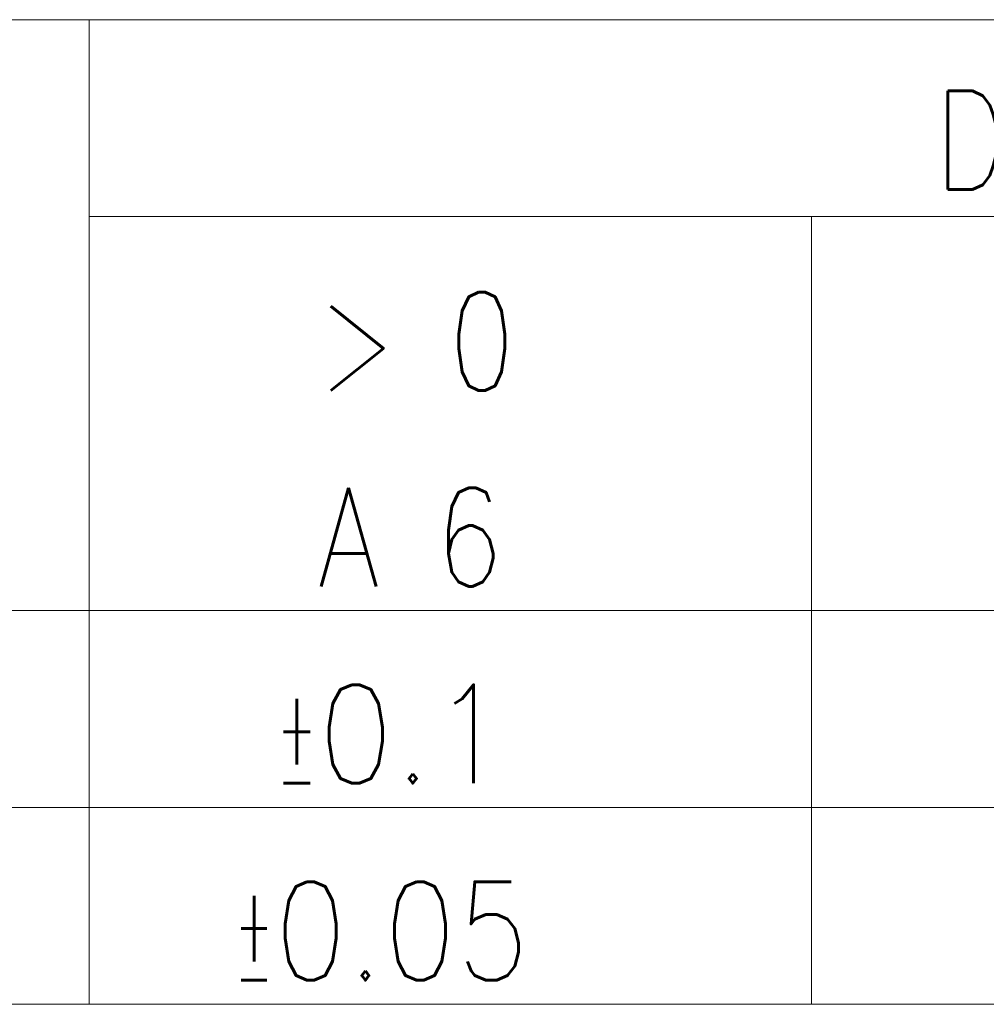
# Model space of a CAD drawing. Header units: millimetres. Extents: x 4 to 836, y 5 to 589.
# Tile 26 of 88: x 660 to 675, y 20 to 35. Entities that reach past the tile are written whole.
import ezdxf

# ---------------------------------------------------------------- set-up
doc = ezdxf.new("R2010")
doc.units = ezdxf.units.MM
doc.layers.add('256', color=7, linetype='Continuous', true_color=0xffffff)
doc.styles.add('blockfont', font='simplex.shx')

msp = doc.modelspace()

# ---------------------------------------------------------------- linework, layer by layer
at = {"layer": '256', "color": 4, "linetype": 'Continuous', "lineweight": 18}
for p, q in [((646, 35), (836, 35)), ((661, 35), (661, 20)), ((661, 32), (716, 32)), ((672, 32), (672, 20)), ((646, 26), (661, 26)), ((661, 26), (672, 26)), ((672, 26), (683, 26)), ((646, 23), (661, 23)), ((661, 23), (672, 23)), ((672, 23), (683, 23))]:
    msp.add_line(p, q, dxfattribs=at)
at = {"layer": '256', "color": 3, "linetype": 'Continuous', "lineweight": 18}
for p, q in [((646, 20), (661, 20)), ((661, 20), (672, 20)), ((672, 20), (683, 20))]:
    msp.add_line(p, q, dxfattribs=at)

# ---------------------------------------------------------------- texts
at = {"layer": '256', "color": 4, "linetype": 'Continuous', "lineweight": 13, "char_height": 1.5, "attachment_point": 7, "line_spacing_factor": 0.903614, "style": 'blockfont'}
for s, insert in [('\\W0.8260;DIMENSIONAL GROUPS', (673.867, 32.414)), ('\\W0.7780;> 0', (664.479, 29.35)), ('\\W0.8145;A 6', (664.479, 26.367)), ('\\W0.9011;\\W0.4506;%%p\\W0.9011;0.1', (663.842, 23.367)), ('\\W0.8644;\\W0.4322;%%p\\W0.8644;0.05', (663.204, 20.367))]:
    msp.add_mtext(s, dxfattribs=dict(at, insert=insert))

doc.saveas('drawing.dxf')
